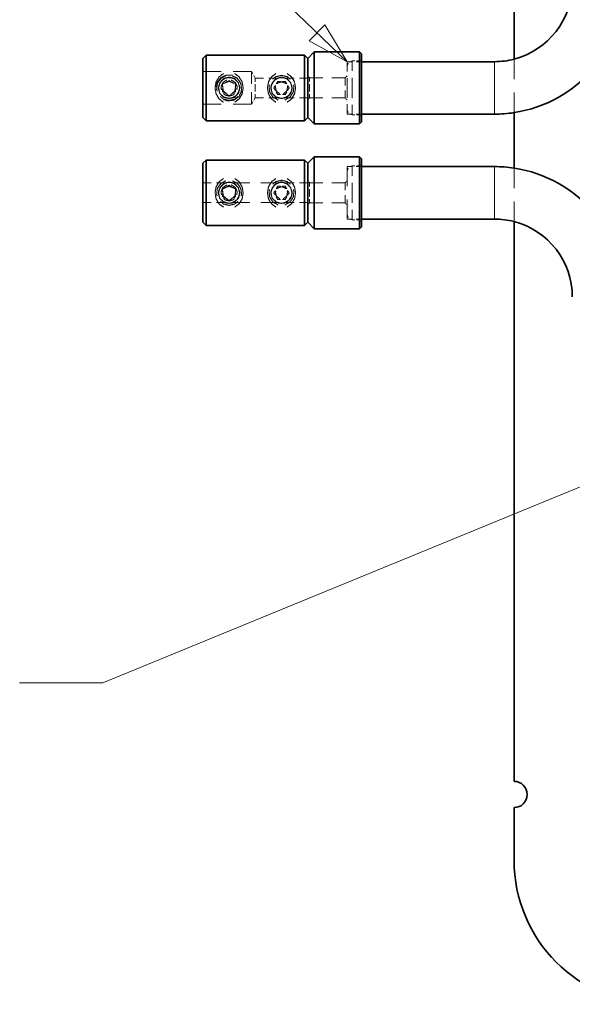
# Model space of a CAD drawing. Header units: millimetres. Extents: x 0 to 1189, y 0 to 841.
# Tile 3 of 84: x 93 to 135, y 172 to 247. Entities that reach past the tile are written whole.
import ezdxf

# ---------------------------------------------------------------- set-up
doc = ezdxf.new("R2010")
doc.units = ezdxf.units.MM
doc.layers.add('1', color=7, linetype='Continuous')

msp = doc.modelspace()

# ---------------------------------------------------------------- linework, layer by layer
at = {"layer": '1', "color": 95, "linetype": 'Continuous', "lineweight": 35}
for p, q in [((130.411, 307.576), (130.411, 244.161)), ((130.411, 240.083), (130.411, 235.859)), ((130.411, 231.781), (130.411, 189.094)), ((130.411, 187.094), (130.411, 183.094))]:
    msp.add_line(p, q, dxfattribs=at)
at = {"layer": '1', "color": 2, "linetype": 'Continuous', "lineweight": 13}
for p, q in [((100.618, 260.343), (117.661, 243.971)), ((115.961, 246.784), (114.782, 245.557)), ((117.661, 243.971), (115.961, 246.784)), ((114.782, 245.557), (117.661, 243.971)), ((99.024, 196.613), (160.411, 221.794)), ((92.674, 196.613), (99.024, 196.613))]:
    msp.add_line(p, q, dxfattribs=at)
at = {"layer": '1', "color": 2, "linetype": 'Continuous', "lineweight": 35}
for p, q in [((106.911, 244.471), (106.661, 244.221)), ((114.411, 244.471), (106.911, 244.471)), ((114.661, 244.221), (114.411, 244.471)), ((106.661, 239.721), (106.911, 239.471)), ((114.411, 239.471), (114.661, 239.721)), ((106.911, 239.471), (114.411, 239.471)), ((106.911, 236.471), (106.661, 236.221)), ((114.411, 236.471), (106.911, 236.471)), ((114.661, 236.221), (114.411, 236.471)), ((106.661, 231.721), (106.911, 231.471)), ((106.911, 231.471), (114.411, 231.471)), ((114.411, 231.471), (114.661, 231.721))]:
    msp.add_line(p, q, dxfattribs=at)
at = {"layer": '1', "color": 7, "linetype": 'Continuous', "lineweight": 35}
for p, q in [((115.161, 244.721), (114.661, 244.221)), ((118.611, 244.721), (115.161, 244.721)), ((118.761, 244.571), (118.611, 244.721)), ((114.661, 239.721), (115.161, 239.221)), ((115.161, 239.221), (118.611, 239.221)), ((118.611, 239.221), (118.761, 239.371)), ((115.161, 236.721), (114.661, 236.221)), ((118.611, 236.721), (115.161, 236.721)), ((118.761, 236.571), (118.611, 236.721)), ((114.661, 231.721), (115.161, 231.221)), ((118.611, 231.221), (118.761, 231.371)), ((115.161, 231.221), (118.611, 231.221))]:
    msp.add_line(p, q, dxfattribs=at)
at = {"layer": '1', "color": 251, "linetype": 'Continuous', "lineweight": 13}
for p, q in [((118.061, 244.034), (117.849, 243.946)), ((118.267, 244.034), (118.061, 244.034)), ((118.611, 244.034), (118.405, 244.034)), ((118.667, 244.09), (118.611, 244.034)), ((118.761, 244.183), (118.705, 244.127)), ((118.074, 243.971), (117.661, 243.971)), ((117.749, 243.846), (117.661, 243.633)), ((118.761, 243.971), (118.349, 243.971)), ((108.052, 243.221), (106.661, 243.221)), ((108.474, 242.44), (108.661, 242.548)), ((108.661, 242.548), (108.849, 242.44)), ((110.371, 243.221), (108.98, 243.221)), ((110.479, 243.034), (110.371, 243.221)), ((110.66, 242.721), (110.552, 242.908)), ((111.281, 242.721), (110.66, 242.721)), ((112.317, 242.721), (111.696, 242.721)), ((113.628, 242.721), (113.008, 242.721)), ((114.661, 242.721), (114.041, 242.721)), ((114.717, 242.827), (114.661, 242.883)), ((114.811, 242.733), (114.755, 242.79)), ((115.824, 242.733), (114.811, 242.733)), ((117.511, 242.733), (116.499, 242.733)), ((117.567, 242.79), (117.511, 242.733)), ((117.661, 242.883), (117.605, 242.827)), ((117.661, 241.971), (117.661, 242.721)), ((108.161, 242.26), (108.349, 242.368)), ((108.161, 242.043), (108.161, 242.26)), ((108.161, 241.682), (108.161, 241.899)), ((108.974, 242.368), (109.161, 242.26)), ((109.161, 242.26), (109.161, 242.043)), ((109.161, 241.899), (109.161, 241.682)), ((110.66, 241.971), (110.66, 242.252)), ((110.66, 241.69), (110.66, 241.971)), ((112.084, 241.971), (112.192, 242.158)), ((112.192, 241.783), (112.084, 241.971)), ((112.264, 242.283), (112.373, 242.471)), ((112.373, 242.471), (112.589, 242.471)), ((112.733, 242.471), (112.95, 242.471)), ((112.95, 242.471), (113.058, 242.283)), ((113.13, 242.158), (113.239, 241.971)), ((113.239, 241.971), (113.13, 241.783)), ((114.811, 241.971), (114.811, 242.257)), ((114.811, 241.685), (114.811, 241.971)), ((117.661, 241.221), (117.661, 241.971)), ((108.349, 241.574), (108.161, 241.682)), ((108.661, 241.394), (108.474, 241.502)), ((108.849, 241.502), (108.661, 241.394)), ((109.161, 241.682), (108.974, 241.574)), ((110.552, 241.034), (110.66, 241.221)), ((110.66, 241.221), (111.28, 241.221)), ((111.694, 241.221), (112.314, 241.221)), ((112.373, 241.471), (112.264, 241.658)), ((112.589, 241.471), (112.373, 241.471)), ((112.95, 241.471), (112.733, 241.471)), ((113.058, 241.658), (112.95, 241.471)), ((113.005, 241.221), (113.626, 241.221)), ((114.04, 241.221), (114.661, 241.221)), ((114.661, 241.058), (114.717, 241.115)), ((114.755, 241.152), (114.811, 241.208)), ((114.811, 241.208), (115.824, 241.208)), ((116.499, 241.208), (117.511, 241.208)), ((117.511, 241.208), (117.567, 241.152)), ((117.605, 241.115), (117.661, 241.058)), ((106.661, 240.721), (108.052, 240.721)), ((108.98, 240.721), (110.371, 240.721)), ((110.371, 240.721), (110.479, 240.908)), ((117.661, 240.309), (117.749, 240.096)), ((117.661, 239.971), (118.074, 239.971)), ((117.849, 239.996), (118.061, 239.908)), ((118.061, 239.908), (118.267, 239.908)), ((118.349, 239.971), (118.761, 239.971)), ((118.405, 239.908), (118.611, 239.908)), ((118.611, 239.908), (118.667, 239.852)), ((118.705, 239.815), (118.761, 239.758)), ((118.074, 235.971), (117.661, 235.971)), ((117.749, 235.846), (117.661, 235.633)), ((118.061, 236.033), (117.849, 235.946)), ((118.267, 236.033), (118.061, 236.033)), ((118.761, 235.971), (118.349, 235.971)), ((118.611, 236.033), (118.405, 236.033)), ((118.667, 236.09), (118.611, 236.033)), ((118.761, 236.184), (118.705, 236.127)), ((107.282, 234.721), (106.661, 234.721)), ((108.317, 234.721), (107.696, 234.721)), ((108.161, 234.26), (108.349, 234.368)), ((108.161, 234.043), (108.161, 234.26)), ((108.474, 234.44), (108.661, 234.548)), ((108.661, 234.548), (108.849, 234.44)), ((108.974, 234.368), (109.161, 234.26)), ((110.249, 234.721), (109.008, 234.721)), ((109.161, 234.26), (109.161, 234.043)), ((112.317, 234.721), (111.076, 234.721)), ((112.264, 234.283), (112.373, 234.471)), ((112.373, 234.471), (112.589, 234.471)), ((112.733, 234.471), (112.95, 234.471)), ((112.95, 234.471), (113.058, 234.283)), ((113.628, 234.721), (113.008, 234.721)), ((114.661, 234.721), (114.041, 234.721)), ((114.717, 234.827), (114.661, 234.883)), ((114.811, 234.734), (114.755, 234.79)), ((115.824, 234.734), (114.811, 234.734)), ((114.811, 233.971), (114.811, 234.257)), ((117.511, 234.734), (116.499, 234.734)), ((117.567, 234.79), (117.511, 234.734)), ((117.661, 234.883), (117.605, 234.827)), ((108.161, 233.682), (108.161, 233.899)), ((108.349, 233.574), (108.161, 233.682)), ((108.661, 233.394), (108.474, 233.502)), ((108.849, 233.502), (108.661, 233.394)), ((109.161, 233.682), (108.974, 233.574)), ((109.161, 233.899), (109.161, 233.682)), ((112.084, 233.971), (112.192, 234.158)), ((112.192, 233.784), (112.084, 233.971)), ((112.373, 233.471), (112.264, 233.658)), ((113.058, 233.658), (112.95, 233.471)), ((113.13, 234.158), (113.239, 233.971)), ((113.239, 233.971), (113.13, 233.784)), ((114.811, 233.685), (114.811, 233.971)), ((106.661, 233.221), (107.281, 233.221)), ((107.694, 233.221), (108.314, 233.221)), ((109.005, 233.221), (110.246, 233.221)), ((111.073, 233.221), (112.314, 233.221)), ((112.589, 233.471), (112.373, 233.471)), ((112.95, 233.471), (112.733, 233.471)), ((113.005, 233.221), (113.626, 233.221)), ((114.04, 233.221), (114.661, 233.221)), ((114.661, 233.058), (114.717, 233.115)), ((114.755, 233.152), (114.811, 233.208)), ((114.811, 233.208), (115.824, 233.208)), ((116.499, 233.208), (117.511, 233.208)), ((117.511, 233.208), (117.567, 233.152)), ((117.605, 233.115), (117.661, 233.058)), ((117.661, 232.308), (117.749, 232.096)), ((117.849, 231.996), (118.061, 231.908)), ((117.661, 231.971), (118.074, 231.971)), ((118.061, 231.908), (118.267, 231.908)), ((118.349, 231.971), (118.761, 231.971)), ((118.405, 231.908), (118.611, 231.908)), ((118.611, 231.908), (118.667, 231.852)), ((118.705, 231.815), (118.761, 231.758))]:
    msp.add_line(p, q, dxfattribs=at)
at = {"layer": '1', "color": 3, "linetype": 'Continuous', "lineweight": 35}
for p, q in [((128.921, 243.971), (118.761, 243.971)), ((118.761, 239.971), (128.921, 239.971)), ((128.921, 235.971), (118.761, 235.971)), ((118.761, 231.971), (128.921, 231.971))]:
    msp.add_line(p, q, dxfattribs=at)
at = {"layer": '1', "color": 95, "linetype": 'Continuous', "lineweight": 35}
for centre, radius, start, end in [((128.921, 249.911), 5.94, 284.52733, 0), ((128.921, 249.911), 9.94, 278.6211, 0), ((128.921, 226.031), 9.94, 0, 81.3789), ((128.921, 226.031), 5.94, 0, 75.47267), ((130.411, 188.094), 1, 270, 90), ((141.411, 183.094), 11, 180, 270)]:
    msp.add_arc(centre, radius, start, end, dxfattribs=at)
at = {"layer": '1', "color": 3, "linetype": 'Continuous', "lineweight": 35}
for centre, radius, start, end in [((128.921, 249.911), 5.94, 270, 284.52797), ((128.921, 249.911), 9.94, 270, 278.62172), ((128.921, 226.031), 9.94, 81.37828, 90), ((128.921, 226.031), 5.94, 75.47203, 90)]:
    msp.add_arc(centre, radius, start, end, dxfattribs=at)
at = {"layer": '1', "color": 2, "linetype": 'Continuous', "lineweight": 35}
for points, knots in [([(106.661, 241.971), (106.661, 242.666), (106.661, 243.791), (106.661, 244.221)], [0, 0, 0.309022, 0.809022, 1, 1]), ([(106.911, 244.471), (106.911, 244.074), (106.911, 243.608), (106.911, 242.327), (106.911, 240.932), (106.911, 239.868), (106.911, 239.471)], [0, 0, 0.079375, 0.17257, 0.428844, 0.707706, 0.920625, 1, 1]), ([(114.411, 241.971), (114.411, 243.44), (114.411, 243.994), (114.411, 244.471)], [0, 0, 0.587788, 0.809012, 1, 1]), ([(114.661, 244.221), (114.661, 244.111), (114.661, 243.294), (114.661, 241.971), (114.661, 240.648), (114.661, 239.831), (114.661, 239.721)], [0, 0, 0.024469, 0.206105, 0.5, 0.793895, 0.975531, 1, 1]), ([(106.661, 239.721), (106.661, 239.831), (106.661, 240.648), (106.661, 241.971)], [0, 0, 0.048939, 0.412209, 1, 1]), ([(114.411, 239.471), (114.411, 239.593), (114.411, 240.502), (114.411, 241.971)], [0, 0, 0.048948, 0.412212, 1, 1]), ([(106.661, 233.971), (106.661, 235.294), (106.661, 235.791), (106.661, 236.221)], [0, 0, 0.587785, 0.809014, 1, 1]), ([(106.911, 236.471), (106.911, 236.074), (106.911, 235.608), (106.911, 234.327), (106.911, 232.932), (106.911, 231.868), (106.911, 231.471)], [0, 0, 0.079371, 0.17257, 0.42884, 0.707706, 0.920625, 1, 1]), ([(114.411, 233.971), (114.411, 234.744), (114.411, 235.994), (114.411, 236.471)], [0, 0, 0.309016, 0.809021, 1, 1]), ([(114.661, 236.221), (114.661, 235.791), (114.661, 234.666), (114.661, 233.276), (114.661, 232.151), (114.661, 231.721)], [0, 0, 0.095493, 0.345492, 0.654508, 0.904507, 1, 1]), ([(106.661, 231.721), (106.661, 231.831), (106.661, 232.648), (106.661, 233.971)], [0, 0, 0.048939, 0.412219, 1, 1]), ([(114.411, 231.471), (114.411, 231.948), (114.411, 232.502), (114.411, 233.971)], [0, 0, 0.190988, 0.41222, 1, 1])]:
    msp.add_open_spline(points, degree=1, knots=knots, dxfattribs=at)
at = {"layer": '1', "color": 7, "linetype": 'Continuous', "lineweight": 35}
for points, knots in [([(114.661, 241.971), (114.661, 242.666), (114.661, 243.791), (114.661, 244.221)], [0, 0, 0.309022, 0.809022, 1, 1]), ([(115.161, 244.721), (115.161, 244.61), (115.161, 243.772), (115.161, 242.362), (115.161, 240.829), (115.161, 240.17), (115.161, 239.332), (115.161, 239.221)], [0, 0, 0.020253, 0.17257, 0.428844, 0.70771, 0.82743, 0.979747, 1, 1]), ([(118.611, 241.971), (118.611, 242.821), (118.611, 244.196), (118.611, 244.721)], [0, 0, 0.309015, 0.809018, 1, 1]), ([(118.761, 244.571), (118.761, 244.158), (118.761, 243.674), (118.761, 242.341), (118.761, 240.891), (118.761, 240.268), (118.761, 239.476), (118.761, 239.371)], [0, 0, 0.079375, 0.172571, 0.428842, 0.707707, 0.827429, 0.979747, 1, 1]), ([(114.661, 239.721), (114.661, 239.831), (114.661, 240.648), (114.661, 241.971)], [0, 0, 0.048939, 0.412209, 1, 1]), ([(118.611, 239.221), (118.611, 239.746), (118.611, 240.355), (118.611, 241.971)], [0, 0, 0.190982, 0.41221, 1, 1]), ([(115.161, 236.721), (115.161, 236.61), (115.161, 235.772), (115.161, 235.113), (115.161, 233.58), (115.161, 232.829), (115.161, 231.658), (115.161, 231.221)], [0, 0, 0.020253, 0.172569, 0.292293, 0.571157, 0.707707, 0.920625, 1, 1]), ([(118.611, 233.971), (118.611, 235.587), (118.611, 236.196), (118.611, 236.721)], [0, 0, 0.587786, 0.809012, 1, 1]), ([(118.761, 236.571), (118.761, 236.466), (118.761, 235.674), (118.761, 234.341), (118.761, 232.891), (118.761, 231.784), (118.761, 231.371)], [0, 0, 0.020253, 0.172568, 0.428843, 0.70771, 0.920629, 1, 1]), ([(114.661, 233.971), (114.661, 235.294), (114.661, 235.791), (114.661, 236.221)], [0, 0, 0.587785, 0.809014, 1, 1]), ([(114.661, 231.721), (114.661, 231.831), (114.661, 232.648), (114.661, 233.971)], [0, 0, 0.048939, 0.412219, 1, 1]), ([(118.611, 231.221), (118.611, 231.746), (118.611, 232.355), (118.611, 233.971)], [0, 0, 0.190982, 0.412217, 1, 1])]:
    msp.add_open_spline(points, degree=1, knots=knots, dxfattribs=at)
at = {"layer": '1', "color": 251, "linetype": 'Continuous', "lineweight": 13}
for points, knots in [([(118.061, 243.26), (118.061, 243.64), (118.061, 244.034)], [0, 0, 0.4907, 1, 1]), ([(130.411, 242.632), (130.411, 243.41), (130.411, 243.871), (130.411, 244.161)], [0, 0, 0.509145, 0.810166, 1, 1]), ([(117.661, 243.221), (117.661, 243.385), (117.661, 243.971)], [0, 0, 0.218967, 1, 1]), ([(108.234, 243.063), (107.902, 242.816), (107.671, 242.432), (107.586, 241.971)], [0, 0, 0.310818, 0.647705, 1, 1]), ([(108.92, 242.937), (108.453, 242.949), (108.032, 242.748), (107.748, 242.378), (107.684, 242.033)], [0, 0, 0.266665, 0.533331, 0.799998, 1, 1]), ([(108.92, 242.937), (108.453, 242.949), (108.032, 242.748), (107.748, 242.378), (107.684, 242.033)], [0, 0, 0.266665, 0.533331, 0.799998, 1, 1]), ([(107.756, 241.73), (107.709, 241.855), (107.764, 242.311), (108.025, 242.689), (108.415, 242.894)], [0, 0, 0.089744, 0.397429, 0.705126, 1, 1]), ([(107.91, 241.77), (107.856, 241.971), (107.964, 242.373), (108.259, 242.668), (108.46, 242.722)], [0, 0, 0.166667, 0.499999, 0.833337, 1, 1]), ([(108.87, 242.749), (108.453, 242.749), (108.092, 242.54), (107.884, 242.179), (107.884, 242.023)], [0, 0, 0.296295, 0.592591, 0.888884, 1, 1]), ([(108.87, 242.749), (108.453, 242.749), (108.092, 242.54), (107.884, 242.179), (107.884, 242.023)], [0, 0, 0.296295, 0.592591, 0.888884, 1, 1]), ([(108.078, 241.813), (108.043, 242.06), (108.189, 242.38), (108.485, 242.571), (108.5, 242.571)], [0, 0, 0.257577, 0.621227, 0.984856, 1, 1]), ([(108.661, 242.796), (108.249, 242.685), (108.098, 242.534)], [0, 0, 0.666656, 1, 1]), ([(109.225, 242.534), (109.074, 242.685), (108.661, 242.796)], [0, 0, 0.33335, 1, 1]), ([(108.823, 242.571), (108.837, 242.571), (109.134, 242.38), (109.28, 242.06), (109.244, 241.813)], [0, 0, 0.015154, 0.378779, 0.742426, 1, 1]), ([(108.862, 242.722), (109.064, 242.668), (109.358, 242.373), (109.466, 241.971), (109.412, 241.77)], [0, 0, 0.166663, 0.500002, 0.833335, 1, 1]), ([(108.908, 242.894), (109.297, 242.689), (109.558, 242.311), (109.614, 241.855), (109.566, 241.73)], [0, 0, 0.294874, 0.602571, 0.910256, 1, 1]), ([(109.089, 240.88), (109.42, 241.125), (109.657, 241.511), (109.736, 241.968), (109.652, 242.431), (109.421, 242.816), (109.089, 243.062)], [0, 0, 0.154808, 0.325032, 0.499349, 0.675872, 0.844504, 1, 1]), ([(110.371, 243.221), (110.371, 243.097), (110.371, 242.283)], [0, 0, 0.132028, 1, 1]), ([(112.234, 243.063), (111.902, 242.816), (111.671, 242.432), (111.586, 241.971)], [0, 0, 0.310818, 0.647705, 1, 1]), ([(111.91, 241.77), (111.856, 241.971), (111.964, 242.373), (112.259, 242.668), (112.46, 242.722)], [0, 0, 0.166665, 0.499998, 0.833337, 1, 1]), ([(112.87, 242.749), (112.453, 242.749), (112.092, 242.54), (111.884, 242.179), (111.884, 242.023)], [0, 0, 0.296297, 0.592588, 0.888883, 1, 1]), ([(112.87, 242.749), (112.453, 242.749), (112.092, 242.54), (111.884, 242.179), (111.884, 242.023)], [0, 0, 0.296297, 0.592588, 0.888883, 1, 1]), ([(112.661, 242.931), (112.215, 242.821), (112, 242.63)], [0, 0, 0.615379, 1, 1]), ([(112.661, 242.796), (112.249, 242.685), (112.098, 242.534)], [0, 0, 0.666663, 1, 1]), ([(113.322, 242.63), (113.107, 242.821), (112.661, 242.931)], [0, 0, 0.38461, 1, 1]), ([(113.225, 242.534), (113.074, 242.685), (112.661, 242.796)], [0, 0, 0.333344, 1, 1]), ([(112.862, 242.722), (113.064, 242.668), (113.358, 242.373), (113.466, 241.971), (113.412, 241.77)], [0, 0, 0.166662, 0.500004, 0.833334, 1, 1]), ([(113.089, 240.88), (113.42, 241.125), (113.657, 241.511), (113.736, 241.968), (113.652, 242.431), (113.421, 242.816), (113.089, 243.062)], [0, 0, 0.154808, 0.32503, 0.499348, 0.675871, 0.844501, 1, 1]), ([(117.511, 242.733), (117.511, 242.631), (117.511, 242.162)], [0, 0, 0.178631, 1, 1]), ([(107.586, 241.971), (107.67, 241.51), (107.901, 241.126), (108.234, 240.879)], [0, 0, 0.352202, 0.688745, 1, 1]), ([(107.891, 242.177), (107.836, 241.971), (107.947, 241.558), (108.249, 241.257), (108.455, 241.201)], [0, 0, 0.166666, 0.499998, 0.833336, 1, 1]), ([(108.19, 242.095), (108.169, 242.058), (108.228, 241.721), (108.49, 241.501), (108.533, 241.501)], [0, 0, 0.055573, 0.499993, 0.944439, 1, 1]), ([(108.661, 242.471), (108.34, 242.354), (108.318, 242.317)], [0, 0, 0.8889, 1, 1]), ([(108.318, 241.272), (108.453, 241.193), (108.87, 241.193), (109.23, 241.402), (109.439, 241.763)], [0, 0, 0.111115, 0.407413, 0.703705, 1, 1]), ([(108.318, 241.272), (108.453, 241.193), (108.87, 241.193), (109.23, 241.402), (109.439, 241.763)], [0, 0, 0.111115, 0.407413, 0.703705, 1, 1]), ([(109.004, 242.317), (108.983, 242.354), (108.661, 242.471)], [0, 0, 0.111115, 1, 1]), ([(108.789, 241.501), (108.832, 241.501), (109.094, 241.721), (109.154, 242.058), (109.132, 242.095)], [0, 0, 0.055561, 0.500003, 0.944421, 1, 1]), ([(108.867, 241.201), (109.074, 241.257), (109.376, 241.558), (109.486, 241.971), (109.431, 242.177)], [0, 0, 0.166664, 0.500002, 0.833334, 1, 1]), ([(111.586, 241.971), (111.67, 241.51), (111.901, 241.126), (112.234, 240.879)], [0, 0, 0.352202, 0.688745, 1, 1]), ([(111.756, 242.212), (111.709, 242.087), (111.764, 241.631), (112.025, 241.253), (112.415, 241.048)], [0, 0, 0.089745, 0.397432, 0.70513, 1, 1]), ([(111.891, 242.177), (111.836, 241.971), (111.947, 241.558), (112.249, 241.257), (112.455, 241.201)], [0, 0, 0.166667, 0.500001, 0.833335, 1, 1]), ([(112.22, 242.087), (112.2, 242.052), (112.255, 241.737), (112.501, 241.531), (112.541, 241.531)], [0, 0, 0.055549, 0.500004, 0.944445, 1, 1]), ([(112.318, 241.272), (112.453, 241.193), (112.87, 241.193), (113.23, 241.402), (113.439, 241.763)], [0, 0, 0.111109, 0.407407, 0.703705, 1, 1]), ([(112.318, 241.272), (112.453, 241.193), (112.87, 241.193), (113.23, 241.402), (113.439, 241.763)], [0, 0, 0.111109, 0.407407, 0.703705, 1, 1]), ([(112.661, 242.44), (112.36, 242.33), (112.34, 242.295)], [0, 0, 0.888854, 1, 1]), ([(112.983, 242.295), (112.962, 242.33), (112.661, 242.44)], [0, 0, 0.111146, 1, 1]), ([(112.781, 241.531), (112.821, 241.531), (113.067, 241.737), (113.123, 242.052), (113.103, 242.087)], [0, 0, 0.055554, 0.499991, 0.944444, 1, 1]), ([(112.867, 241.201), (113.074, 241.257), (113.376, 241.558), (113.486, 241.971), (113.431, 242.177)], [0, 0, 0.166665, 0.499998, 0.833333, 1, 1]), ([(112.908, 241.048), (113.297, 241.253), (113.558, 241.631), (113.614, 242.087), (113.566, 242.212)], [0, 0, 0.294874, 0.602571, 0.910256, 1, 1]), ([(117.511, 241.78), (117.511, 241.311), (117.511, 241.208)], [0, 0, 0.821369, 1, 1]), ([(108.661, 241.011), (108.215, 241.121), (108, 241.312)], [0, 0, 0.615384, 1, 1]), ([(108.661, 241.166), (108.259, 241.274), (108.111, 241.421)], [0, 0, 0.666663, 1, 1]), ([(108.227, 241.093), (108.557, 240.976), (109.02, 241.037), (109.404, 241.302), (109.627, 241.712)], [0, 0, 0.200002, 0.466667, 0.733333, 1, 1]), ([(108.227, 241.093), (108.557, 240.976), (109.02, 241.037), (109.404, 241.302), (109.627, 241.712)], [0, 0, 0.200002, 0.466667, 0.733333, 1, 1]), ([(108.661, 241.346), (108.323, 241.445), (108.237, 241.545)], [0, 0, 0.72728, 1, 1]), ([(109.086, 241.545), (108.999, 241.445), (108.661, 241.346)], [0, 0, 0.272726, 1, 1]), ([(109.211, 241.421), (109.064, 241.274), (108.661, 241.166)], [0, 0, 0.333343, 1, 1]), ([(109.322, 241.312), (109.107, 241.121), (108.661, 241.011)], [0, 0, 0.384621, 1, 1]), ([(110.371, 241.658), (110.371, 240.845), (110.371, 240.721)], [0, 0, 0.867972, 1, 1]), ([(112.661, 241.166), (112.259, 241.274), (112.111, 241.421)], [0, 0, 0.66665, 1, 1]), ([(113.211, 241.421), (113.064, 241.274), (112.661, 241.166)], [0, 0, 0.33335, 1, 1]), ([(130.411, 240.083), (130.411, 240.518), (130.411, 241.612)], [0, 0, 0.28415, 1, 1]), ([(117.661, 239.971), (117.661, 240.557), (117.661, 240.721)], [0, 0, 0.781033, 1, 1]), ([(118.061, 239.908), (118.061, 240.009), (118.061, 240.682)], [0, 0, 0.130525, 1, 1]), ([(117.661, 235.971), (117.661, 235.503), (117.661, 234.471)], [0, 0, 0.311932, 1, 1]), ([(118.061, 235.26), (118.061, 235.64), (118.061, 236.033)], [0, 0, 0.490713, 1, 1]), ([(130.411, 234.33), (130.411, 235.113), (130.411, 235.565), (130.411, 235.859)], [0, 0, 0.51243, 0.807665, 1, 1]), ([(108.234, 235.063), (107.902, 234.816), (107.671, 234.432), (107.586, 233.971)], [0, 0, 0.310817, 0.647691, 1, 1]), ([(109.089, 232.88), (109.42, 233.125), (109.657, 233.511), (109.736, 233.968), (109.652, 234.431), (109.421, 234.816), (109.089, 235.062)], [0, 0, 0.154808, 0.325038, 0.499347, 0.675877, 0.844509, 1, 1]), ([(112.234, 235.063), (111.902, 234.816), (111.671, 234.432), (111.586, 233.971)], [0, 0, 0.310817, 0.647691, 1, 1]), ([(113.089, 232.88), (113.42, 233.125), (113.657, 233.511), (113.736, 233.968), (113.652, 234.431), (113.421, 234.816), (113.089, 235.062)], [0, 0, 0.154808, 0.325036, 0.499346, 0.675876, 0.844506, 1, 1]), ([(107.756, 233.73), (107.709, 233.855), (107.764, 234.311), (108.025, 234.689), (108.415, 234.894)], [0, 0, 0.089744, 0.397442, 0.705127, 1, 1]), ([(107.91, 233.77), (107.856, 233.971), (107.964, 234.373), (108.259, 234.668), (108.46, 234.722)], [0, 0, 0.166666, 0.499997, 0.833334, 1, 1]), ([(108.87, 234.749), (108.453, 234.749), (108.092, 234.54), (107.884, 234.179), (107.884, 234.023)], [0, 0, 0.296293, 0.592594, 0.888885, 1, 1]), ([(108.87, 234.749), (108.453, 234.749), (108.092, 234.54), (107.884, 234.179), (107.884, 234.023)], [0, 0, 0.296293, 0.592594, 0.888885, 1, 1]), ([(108.078, 233.813), (108.043, 234.06), (108.189, 234.38), (108.485, 234.571), (108.5, 234.571)], [0, 0, 0.257574, 0.62122, 0.984857, 1, 1]), ([(108.661, 234.796), (108.249, 234.685), (108.098, 234.534)], [0, 0, 0.666671, 1, 1]), ([(108.661, 234.471), (108.34, 234.354), (108.318, 234.317)], [0, 0, 0.8889, 1, 1]), ([(109.225, 234.534), (109.074, 234.685), (108.661, 234.796)], [0, 0, 0.333334, 1, 1]), ([(109.004, 234.317), (108.983, 234.354), (108.661, 234.471)], [0, 0, 0.111115, 1, 1]), ([(108.823, 234.571), (108.837, 234.571), (109.134, 234.38), (109.28, 234.06), (109.244, 233.813)], [0, 0, 0.015154, 0.378787, 0.742429, 1, 1]), ([(108.862, 234.722), (109.064, 234.668), (109.358, 234.373), (109.466, 233.971), (109.412, 233.77)], [0, 0, 0.166667, 0.500004, 0.833335, 1, 1]), ([(108.908, 234.894), (109.297, 234.689), (109.558, 234.311), (109.614, 233.855), (109.566, 233.73)], [0, 0, 0.294873, 0.602558, 0.910256, 1, 1]), ([(111.91, 233.77), (111.856, 233.971), (111.964, 234.373), (112.259, 234.668), (112.46, 234.722)], [0, 0, 0.166665, 0.499996, 0.833333, 1, 1]), ([(112.87, 234.749), (112.453, 234.749), (112.092, 234.54), (111.884, 234.179), (111.884, 234.023)], [0, 0, 0.296295, 0.592591, 0.888884, 1, 1]), ([(112.87, 234.749), (112.453, 234.749), (112.092, 234.54), (111.884, 234.179), (111.884, 234.023)], [0, 0, 0.296295, 0.592591, 0.888884, 1, 1]), ([(112.661, 234.93), (112.215, 234.821), (112, 234.63)], [0, 0, 0.615379, 1, 1]), ([(112.661, 234.796), (112.249, 234.685), (112.098, 234.534)], [0, 0, 0.666678, 1, 1]), ([(112.661, 234.44), (112.36, 234.33), (112.34, 234.295)], [0, 0, 0.8889, 1, 1]), ([(113.322, 234.63), (113.107, 234.821), (112.661, 234.93)], [0, 0, 0.38461, 1, 1]), ([(113.225, 234.534), (113.074, 234.685), (112.661, 234.796)], [0, 0, 0.333329, 1, 1]), ([(112.983, 234.295), (112.962, 234.33), (112.661, 234.44)], [0, 0, 0.1111, 1, 1]), ([(112.862, 234.722), (113.064, 234.668), (113.358, 234.373), (113.466, 233.971), (113.412, 233.77)], [0, 0, 0.166665, 0.500006, 0.833335, 1, 1]), ([(117.511, 234.734), (117.511, 234.631), (117.511, 234.162)], [0, 0, 0.17866, 1, 1]), ([(107.586, 233.971), (107.67, 233.51), (107.901, 233.126), (108.234, 232.879)], [0, 0, 0.352205, 0.688752, 1, 1]), ([(107.891, 234.177), (107.836, 233.971), (107.947, 233.558), (108.249, 233.257), (108.455, 233.201)], [0, 0, 0.166667, 0.500002, 0.833331, 1, 1]), ([(108.19, 234.095), (108.169, 234.058), (108.228, 233.721), (108.49, 233.501), (108.533, 233.501)], [0, 0, 0.055549, 0.499994, 0.944439, 1, 1]), ([(108.661, 233.346), (108.323, 233.445), (108.237, 233.545)], [0, 0, 0.72728, 1, 1]), ([(108.318, 233.272), (108.453, 233.193), (108.87, 233.193), (109.23, 233.402), (109.439, 233.763)], [0, 0, 0.111114, 0.40741, 0.703707, 1, 1]), ([(108.318, 233.272), (108.453, 233.193), (108.87, 233.193), (109.23, 233.402), (109.439, 233.763)], [0, 0, 0.111114, 0.40741, 0.703707, 1, 1]), ([(109.086, 233.545), (108.999, 233.445), (108.661, 233.346)], [0, 0, 0.272726, 1, 1]), ([(108.789, 233.501), (108.832, 233.501), (109.094, 233.721), (109.154, 234.058), (109.132, 234.095)], [0, 0, 0.055561, 0.500001, 0.944445, 1, 1]), ([(108.867, 233.201), (109.074, 233.257), (109.376, 233.558), (109.486, 233.971), (109.431, 234.177)], [0, 0, 0.166669, 0.499998, 0.833333, 1, 1]), ([(111.586, 233.971), (111.67, 233.51), (111.901, 233.126), (112.234, 232.879)], [0, 0, 0.352205, 0.688752, 1, 1]), ([(111.756, 234.212), (111.709, 234.087), (111.764, 233.631), (112.025, 233.253), (112.415, 233.048)], [0, 0, 0.089744, 0.397445, 0.705131, 1, 1]), ([(111.891, 234.177), (111.836, 233.971), (111.947, 233.558), (112.249, 233.257), (112.455, 233.201)], [0, 0, 0.166668, 0.500005, 0.83333, 1, 1]), ([(112.22, 234.087), (112.2, 234.052), (112.255, 233.737), (112.501, 233.531), (112.541, 233.531)], [0, 0, 0.055551, 0.49999, 0.944444, 1, 1]), ([(112.318, 233.272), (112.453, 233.193), (112.87, 233.193), (113.23, 233.402), (113.439, 233.763)], [0, 0, 0.111108, 0.407404, 0.703707, 1, 1]), ([(112.318, 233.272), (112.453, 233.193), (112.87, 233.193), (113.23, 233.402), (113.439, 233.763)], [0, 0, 0.111108, 0.407404, 0.703707, 1, 1]), ([(112.781, 233.531), (112.821, 233.531), (113.067, 233.737), (113.123, 234.052), (113.103, 234.087)], [0, 0, 0.055556, 0.500005, 0.944443, 1, 1]), ([(112.867, 233.201), (113.074, 233.257), (113.376, 233.558), (113.486, 233.971), (113.431, 234.177)], [0, 0, 0.16667, 0.499994, 0.833332, 1, 1]), ([(112.908, 233.048), (113.297, 233.253), (113.558, 233.631), (113.614, 234.087), (113.566, 234.212)], [0, 0, 0.294873, 0.602558, 0.910256, 1, 1]), ([(117.511, 233.78), (117.511, 233.311), (117.511, 233.208)], [0, 0, 0.821369, 1, 1]), ([(108.661, 233.012), (108.215, 233.121), (108, 233.312)], [0, 0, 0.615384, 1, 1]), ([(108.661, 233.166), (108.259, 233.274), (108.111, 233.421)], [0, 0, 0.666681, 1, 1]), ([(109.211, 233.421), (109.064, 233.274), (108.661, 233.166)], [0, 0, 0.333324, 1, 1]), ([(109.322, 233.312), (109.107, 233.121), (108.661, 233.012)], [0, 0, 0.384621, 1, 1]), ([(112.661, 233.166), (112.259, 233.274), (112.111, 233.421)], [0, 0, 0.666668, 1, 1]), ([(113.211, 233.421), (113.064, 233.274), (112.661, 233.166)], [0, 0, 0.333332, 1, 1]), ([(117.661, 233.471), (117.661, 232.439), (117.661, 231.971)], [0, 0, 0.688054, 1, 1]), ([(130.411, 231.781), (130.411, 231.892), (130.411, 232.706), (130.411, 233.31)], [0, 0, 0.072741, 0.60465, 1, 1]), ([(118.061, 231.908), (118.061, 232.009), (118.061, 232.682)], [0, 0, 0.130502, 1, 1])]:
    msp.add_open_spline(points, degree=1, knots=knots, dxfattribs=at)
at = {"layer": '1', "color": 253, "linetype": 'Continuous', "lineweight": 13}
for points, knots in [([(128.921, 241.971), (128.921, 242.736), (128.921, 243.819), (128.921, 243.971)], [0, 0, 0.382684, 0.923881, 1, 1]), ([(128.921, 239.971), (128.921, 240.557), (128.921, 241.971)], [0, 0, 0.292891, 1, 1]), ([(128.921, 235.971), (128.921, 235.85), (128.921, 234.971), (128.921, 233.624), (128.921, 232.439), (128.921, 231.971)], [0, 0, 0.030153, 0.25, 0.586821, 0.88302, 1, 1])]:
    msp.add_open_spline(points, degree=1, knots=knots, dxfattribs=at)
at = {"layer": '1', "color": 251, "linetype": 'Continuous', "lineweight": 13}
for points in [[(110.66, 242.44), (110.66, 242.721)], [(114.811, 242.448), (114.811, 242.733)], [(118.061, 241.971), (118.061, 242.744)], [(118.061, 241.198), (118.061, 241.971)], [(110.66, 241.221), (110.66, 241.502)], [(114.811, 241.208), (114.811, 241.494)], [(114.811, 234.448), (114.811, 234.734)], [(118.061, 233.971), (118.061, 234.744)], [(114.811, 233.208), (114.811, 233.494)], [(118.061, 233.198), (118.061, 233.971)]]:
    msp.add_open_spline(points, degree=1, dxfattribs=at)

doc.saveas('drawing.dxf')
